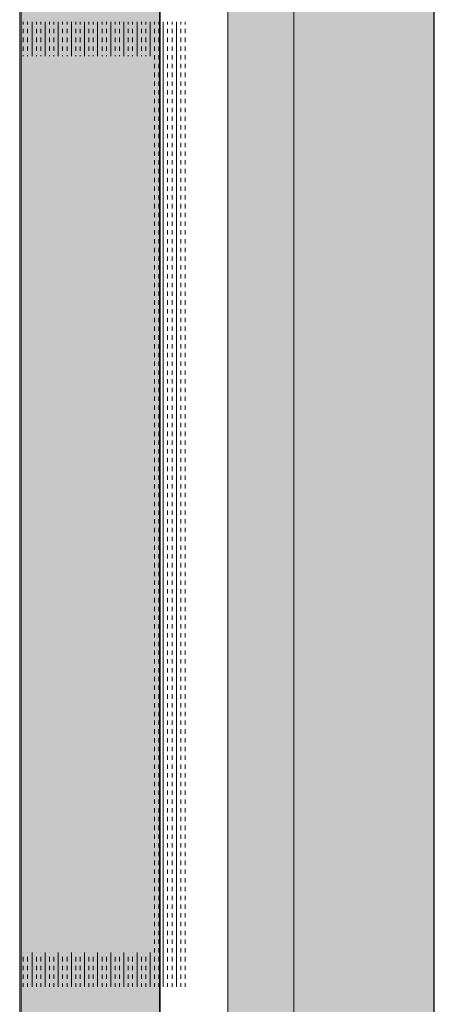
# Model space of a CAD drawing. Header units: millimetres. Extents: x -750 to 72845, y -24282 to 18874.
# Tile 153 of 154: x 71062 to 71364, y 15291 to 16007. Entities that reach past the tile are written whole.
import ezdxf

# ---------------------------------------------------------------- set-up
doc = ezdxf.new("R2010")
doc.units = ezdxf.units.MM
doc.header["$MEASUREMENT"] = 0
doc.layers.add('IRISH HOUSE_HYD AIRPORT_DRAINAGE LAYOUT 1$0$GREY SCALE', color=8, linetype='Continuous')
doc.layers.add('IRISH HOUSE_HYD AIRPORT_DRAINAGE LAYOUT 1$0$GREYSCALE', color=8, linetype='Continuous', lineweight=0)
doc.layers.add('M-MEP-ELPR-EQUIP', color=6, linetype='Continuous', lineweight=20)

# ---------------------------------------------------------------- blocks, each defined once
blk = doc.blocks.new('IRISH HOUSE_HYD AIRPORT_DRAINAGE LAYOUT 1$0$FLOOR PLAN')
at = {"layer": 'IRISH HOUSE_HYD AIRPORT_DRAINAGE LAYOUT 1$0$GREYSCALE', "lineweight": 0, "ltscale": 0.25}
h = blk.add_hatch(color=8, dxfattribs=at)
h.dxf.hatch_style = 1
h.paths.add_polyline_path([(21261.56, 12139.37), (21261.56, 12059.77), (21363.41, 12059.77), (21363.18, 18155.08), (21261.33, 18155.07), (21261.56, 12213.15)])
h = blk.add_hatch(color=8, dxfattribs=at)
h.dxf.hatch_style = 1
h.paths.add_polyline_path([(21062.97, 12139.25), (21062.97, 12060.09), (21164.25, 12060.09), (21164.25, 18121.51), (21062.97, 18121.51), (21062.97, 12212.62)])
h = blk.add_hatch(color=8, dxfattribs=at)
h.dxf.hatch_style = 1
h.paths.add_polyline_path([(21363.6, 18078.18), (21213.33, 18078.18), (21213.33, 11251.58), (21363.6, 11251.58)])
at = {"layer": 'IRISH HOUSE_HYD AIRPORT_DRAINAGE LAYOUT 1$0$GREYSCALE', "color": 8, "lineweight": 0, "ltscale": 0.25}
for p, q in [((21363.41, 12059.77), (21363.18, 18155.08)), ((21163.58, 12069.11), (21163.58, 18149.45)), ((21164.25, 12060.09), (21164.25, 18121.51)), ((21261.34, 18000.66), (21261.56, 12059.77)), ((21061.98, 17995.41), (21061.98, 12069.11)), ((21062.97, 17967.96), (21062.97, 12060.09))]:
    blk.add_line(p, q, dxfattribs=at)
at = {"layer": 'IRISH HOUSE_HYD AIRPORT_DRAINAGE LAYOUT 1$0$GREYSCALE', "color": 8, "lineweight": 0}
for p, q in [((21213.33, 18078.18), (21213.33, 11251.58)), ((21363.6, 11251.58), (21363.6, 18078.18)), ((21064.59, 16003.32), (21064.59, 16005.3)), ((21064.59, 15996.95), (21064.59, 16000.13)), ((21067.77, 16003.32), (21067.77, 16005.3)), ((21067.77, 15996.95), (21067.77, 16000.13)), ((21070.95, 15980.24), (21070.95, 16005.3)), ((21074.13, 16003.32), (21074.13, 16005.3)), ((21074.13, 15996.95), (21074.13, 16000.13)), ((21077.32, 16003.32), (21077.32, 16005.3)), ((21077.32, 15996.95), (21077.32, 16000.13)), ((21080.5, 15980.24), (21080.5, 16005.3)), ((21083.68, 16003.32), (21083.68, 16005.3)), ((21083.68, 15996.95), (21083.68, 16000.13)), ((21086.87, 16003.32), (21086.87, 16005.3)), ((21086.87, 15996.95), (21086.87, 16000.13)), ((21090.05, 15980.24), (21090.05, 16005.3)), ((21093.23, 16003.32), (21093.23, 16005.3)), ((21093.23, 15996.95), (21093.23, 16000.13)), ((21096.41, 16003.32), (21096.41, 16005.3)), ((21096.41, 15996.95), (21096.41, 16000.13)), ((21099.6, 15980.24), (21099.6, 16005.3)), ((21102.78, 16003.32), (21102.78, 16005.3)), ((21102.78, 15996.95), (21102.78, 16000.13)), ((21105.96, 16003.32), (21105.96, 16005.3)), ((21105.96, 15996.95), (21105.96, 16000.13)), ((21109.14, 15980.24), (21109.14, 16005.3)), ((21112.33, 16003.32), (21112.33, 16005.3)), ((21112.33, 15996.95), (21112.33, 16000.13)), ((21115.51, 16003.32), (21115.51, 16005.3)), ((21115.51, 15996.95), (21115.51, 16000.13)), ((21118.69, 15980.24), (21118.69, 16005.3)), ((21121.88, 16003.32), (21121.88, 16005.3)), ((21121.88, 15996.95), (21121.88, 16000.13)), ((21125.06, 16003.32), (21125.06, 16005.3)), ((21125.06, 15996.95), (21125.06, 16000.13)), ((21128.24, 15980.24), (21128.24, 16005.3)), ((21131.42, 16003.32), (21131.42, 16005.3)), ((21131.42, 15996.95), (21131.42, 16000.13)), ((21134.61, 16003.32), (21134.61, 16005.3)), ((21134.61, 15996.95), (21134.61, 16000.13)), ((21137.79, 15980.24), (21137.79, 16005.3)), ((21140.97, 16003.32), (21140.97, 16005.3)), ((21140.97, 15996.95), (21140.97, 16000.13)), ((21144.15, 16003.32), (21144.15, 16005.3)), ((21144.15, 15996.95), (21144.15, 16000.13)), ((21147.34, 15980.24), (21147.34, 16005.3)), ((21150.52, 16003.32), (21150.52, 16005.3)), ((21150.52, 15996.95), (21150.52, 16000.13)), ((21153.7, 16003.32), (21153.7, 16005.3)), ((21153.7, 15996.95), (21153.7, 16000.13)), ((21156.88, 15980.24), (21156.88, 16005.3)), ((21160.07, 16003.32), (21160.07, 16005.3)), ((21160.07, 15996.95), (21160.07, 16000.13)), ((21163.25, 16003.32), (21163.25, 16005.3)), ((21163.25, 15996.95), (21163.25, 16000.13)), ((21166.43, 15303.61), (21166.43, 16005.3)), ((21169.62, 16003.32), (21169.62, 16005.3)), ((21169.62, 15996.95), (21169.62, 16000.13)), ((21172.8, 16003.32), (21172.8, 16005.3)), ((21172.8, 15996.95), (21172.8, 16000.13)), ((21175.98, 15303.61), (21175.98, 16005.3)), ((21179.16, 16003.32), (21179.16, 16005.3)), ((21179.16, 15996.95), (21179.16, 16000.13)), ((21182.35, 16003.32), (21182.35, 16005.3)), ((21182.35, 15996.95), (21182.35, 16000.13)), ((21064.59, 15990.58), (21064.59, 15993.77)), ((21067.77, 15990.58), (21067.77, 15993.77)), ((21074.13, 15990.58), (21074.13, 15993.77)), ((21077.32, 15990.58), (21077.32, 15993.77)), ((21083.68, 15990.58), (21083.68, 15993.77)), ((21086.87, 15990.58), (21086.87, 15993.77)), ((21093.23, 15990.58), (21093.23, 15993.77)), ((21096.41, 15990.58), (21096.41, 15993.77)), ((21102.78, 15990.58), (21102.78, 15993.77)), ((21105.96, 15990.58), (21105.96, 15993.77)), ((21112.33, 15990.58), (21112.33, 15993.77)), ((21115.51, 15990.58), (21115.51, 15993.77)), ((21121.88, 15990.58), (21121.88, 15993.77)), ((21125.06, 15990.58), (21125.06, 15993.77)), ((21131.42, 15990.58), (21131.42, 15993.77)), ((21134.61, 15990.58), (21134.61, 15993.77)), ((21140.97, 15990.58), (21140.97, 15993.77)), ((21144.15, 15990.58), (21144.15, 15993.77)), ((21150.52, 15990.58), (21150.52, 15993.77)), ((21153.7, 15990.58), (21153.7, 15993.77)), ((21160.07, 15990.58), (21160.07, 15993.77)), ((21163.25, 15990.58), (21163.25, 15993.77)), ((21169.62, 15990.58), (21169.62, 15993.77)), ((21172.8, 15990.58), (21172.8, 15993.77)), ((21179.16, 15990.58), (21179.16, 15993.77)), ((21182.35, 15990.58), (21182.35, 15993.77)), ((21064.59, 15984.22), (21064.59, 15987.4)), ((21067.77, 15984.22), (21067.77, 15987.4)), ((21074.13, 15984.22), (21074.13, 15987.4)), ((21077.32, 15984.22), (21077.32, 15987.4)), ((21083.68, 15984.22), (21083.68, 15987.4)), ((21086.87, 15984.22), (21086.87, 15987.4)), ((21093.23, 15984.22), (21093.23, 15987.4)), ((21096.41, 15984.22), (21096.41, 15987.4)), ((21102.78, 15984.22), (21102.78, 15987.4)), ((21105.96, 15984.22), (21105.96, 15987.4)), ((21112.33, 15984.22), (21112.33, 15987.4)), ((21115.51, 15984.22), (21115.51, 15987.4)), ((21121.88, 15984.22), (21121.88, 15987.4)), ((21125.06, 15984.22), (21125.06, 15987.4)), ((21131.42, 15984.22), (21131.42, 15987.4)), ((21134.61, 15984.22), (21134.61, 15987.4)), ((21140.97, 15984.22), (21140.97, 15987.4)), ((21144.15, 15984.22), (21144.15, 15987.4)), ((21150.52, 15984.22), (21150.52, 15987.4)), ((21153.7, 15984.22), (21153.7, 15987.4)), ((21160.07, 15984.22), (21160.07, 15987.4)), ((21163.25, 15984.22), (21163.25, 15987.4)), ((21169.62, 15984.22), (21169.62, 15987.4)), ((21172.8, 15984.22), (21172.8, 15987.4)), ((21179.16, 15984.22), (21179.16, 15987.4)), ((21182.35, 15984.22), (21182.35, 15987.4)), ((21064.59, 15980.24), (21064.59, 15981.04)), ((21067.77, 15980.24), (21067.77, 15981.04)), ((21074.13, 15980.24), (21074.13, 15981.04)), ((21077.32, 15980.24), (21077.32, 15981.04)), ((21083.68, 15980.24), (21083.68, 15981.04)), ((21086.87, 15980.24), (21086.87, 15981.04)), ((21093.23, 15980.24), (21093.23, 15981.04)), ((21096.41, 15980.24), (21096.41, 15981.04)), ((21102.78, 15980.24), (21102.78, 15981.04)), ((21105.96, 15980.24), (21105.96, 15981.04)), ((21112.33, 15980.24), (21112.33, 15981.04)), ((21115.51, 15980.24), (21115.51, 15981.04)), ((21121.88, 15980.24), (21121.88, 15981.04)), ((21125.06, 15980.24), (21125.06, 15981.04)), ((21131.42, 15980.24), (21131.42, 15981.04)), ((21134.61, 15980.24), (21134.61, 15981.04)), ((21140.97, 15980.24), (21140.97, 15981.04)), ((21144.15, 15980.24), (21144.15, 15981.04)), ((21150.52, 15980.24), (21150.52, 15981.04)), ((21153.7, 15980.24), (21153.7, 15981.04)), ((21160.07, 15977.85), (21160.07, 15981.04)), ((21163.25, 15977.85), (21163.25, 15981.04)), ((21169.62, 15977.85), (21169.62, 15981.04)), ((21172.8, 15977.85), (21172.8, 15981.04)), ((21179.16, 15977.85), (21179.16, 15981.04)), ((21182.35, 15977.85), (21182.35, 15981.04)), ((21160.07, 15971.49), (21160.07, 15974.67)), ((21163.25, 15971.49), (21163.25, 15974.67)), ((21169.62, 15971.49), (21169.62, 15974.67)), ((21172.8, 15971.49), (21172.8, 15974.67)), ((21179.16, 15971.49), (21179.16, 15974.67)), ((21182.35, 15971.49), (21182.35, 15974.67)), ((21160.07, 15965.12), (21160.07, 15968.31)), ((21163.25, 15965.12), (21163.25, 15968.31)), ((21169.62, 15965.12), (21169.62, 15968.31)), ((21172.8, 15965.12), (21172.8, 15968.31)), ((21179.16, 15965.12), (21179.16, 15968.31)), ((21182.35, 15965.12), (21182.35, 15968.31)), ((21160.07, 15958.76), (21160.07, 15961.94)), ((21163.25, 15958.76), (21163.25, 15961.94)), ((21169.62, 15958.76), (21169.62, 15961.94)), ((21172.8, 15958.76), (21172.8, 15961.94)), ((21179.16, 15958.76), (21179.16, 15961.94)), ((21182.35, 15958.76), (21182.35, 15961.94)), ((21160.07, 15952.39), (21160.07, 15955.58)), ((21160.07, 15946.03), (21160.07, 15949.21)), ((21163.25, 15952.39), (21163.25, 15955.58)), ((21163.25, 15946.03), (21163.25, 15949.21)), ((21169.62, 15952.39), (21169.62, 15955.58)), ((21169.62, 15946.03), (21169.62, 15949.21)), ((21172.8, 15952.39), (21172.8, 15955.58)), ((21172.8, 15946.03), (21172.8, 15949.21)), ((21179.16, 15952.39), (21179.16, 15955.58)), ((21179.16, 15946.03), (21179.16, 15949.21)), ((21182.35, 15952.39), (21182.35, 15955.58)), ((21182.35, 15946.03), (21182.35, 15949.21)), ((21160.07, 15939.66), (21160.07, 15942.84)), ((21163.25, 15939.66), (21163.25, 15942.84)), ((21169.62, 15939.66), (21169.62, 15942.84)), ((21172.8, 15939.66), (21172.8, 15942.84)), ((21179.16, 15939.66), (21179.16, 15942.84)), ((21182.35, 15939.66), (21182.35, 15942.84)), ((21160.07, 15933.3), (21160.07, 15936.48)), ((21163.25, 15933.3), (21163.25, 15936.48)), ((21169.62, 15933.3), (21169.62, 15936.48)), ((21172.8, 15933.3), (21172.8, 15936.48)), ((21179.16, 15933.3), (21179.16, 15936.48)), ((21182.35, 15933.3), (21182.35, 15936.48)), ((21160.07, 15926.93), (21160.07, 15930.11)), ((21163.25, 15926.93), (21163.25, 15930.11)), ((21169.62, 15926.93), (21169.62, 15930.11)), ((21172.8, 15926.93), (21172.8, 15930.11)), ((21179.16, 15926.93), (21179.16, 15930.11)), ((21182.35, 15926.93), (21182.35, 15930.11)), ((21160.07, 15920.57), (21160.07, 15923.75)), ((21163.25, 15920.57), (21163.25, 15923.75)), ((21169.62, 15920.57), (21169.62, 15923.75)), ((21172.8, 15920.57), (21172.8, 15923.75)), ((21179.16, 15920.57), (21179.16, 15923.75)), ((21182.35, 15920.57), (21182.35, 15923.75)), ((21160.07, 15914.2), (21160.07, 15917.38)), ((21163.25, 15914.2), (21163.25, 15917.38)), ((21169.62, 15914.2), (21169.62, 15917.38)), ((21172.8, 15914.2), (21172.8, 15917.38)), ((21179.16, 15914.2), (21179.16, 15917.38)), ((21182.35, 15914.2), (21182.35, 15917.38)), ((21160.07, 15907.83), (21160.07, 15911.02)), ((21163.25, 15907.83), (21163.25, 15911.02)), ((21169.62, 15907.83), (21169.62, 15911.02)), ((21172.8, 15907.83), (21172.8, 15911.02)), ((21179.16, 15907.83), (21179.16, 15911.02)), ((21182.35, 15907.83), (21182.35, 15911.02)), ((21160.07, 15901.47), (21160.07, 15904.65)), ((21163.25, 15901.47), (21163.25, 15904.65)), ((21169.62, 15901.47), (21169.62, 15904.65)), ((21172.8, 15901.47), (21172.8, 15904.65)), ((21179.16, 15901.47), (21179.16, 15904.65)), ((21182.35, 15901.47), (21182.35, 15904.65)), ((21160.07, 15895.1), (21160.07, 15898.29)), ((21160.07, 15888.74), (21160.07, 15891.92)), ((21163.25, 15895.1), (21163.25, 15898.29)), ((21163.25, 15888.74), (21163.25, 15891.92)), ((21169.62, 15895.1), (21169.62, 15898.29)), ((21169.62, 15888.74), (21169.62, 15891.92)), ((21172.8, 15895.1), (21172.8, 15898.29)), ((21172.8, 15888.74), (21172.8, 15891.92)), ((21179.16, 15895.1), (21179.16, 15898.29)), ((21179.16, 15888.74), (21179.16, 15891.92)), ((21182.35, 15895.1), (21182.35, 15898.29)), ((21182.35, 15888.74), (21182.35, 15891.92)), ((21160.07, 15882.37), (21160.07, 15885.56)), ((21163.25, 15882.37), (21163.25, 15885.56)), ((21169.62, 15882.37), (21169.62, 15885.56)), ((21172.8, 15882.37), (21172.8, 15885.56)), ((21179.16, 15882.37), (21179.16, 15885.56)), ((21182.35, 15882.37), (21182.35, 15885.56)), ((21160.07, 15876.01), (21160.07, 15879.19)), ((21163.25, 15876.01), (21163.25, 15879.19)), ((21169.62, 15876.01), (21169.62, 15879.19)), ((21172.8, 15876.01), (21172.8, 15879.19)), ((21179.16, 15876.01), (21179.16, 15879.19)), ((21182.35, 15876.01), (21182.35, 15879.19)), ((21160.07, 15869.64), (21160.07, 15872.82)), ((21163.25, 15869.64), (21163.25, 15872.82)), ((21169.62, 15869.64), (21169.62, 15872.82)), ((21172.8, 15869.64), (21172.8, 15872.82)), ((21179.16, 15869.64), (21179.16, 15872.82)), ((21182.35, 15869.64), (21182.35, 15872.82)), ((21160.07, 15863.28), (21160.07, 15866.46)), ((21163.25, 15863.28), (21163.25, 15866.46)), ((21169.62, 15863.28), (21169.62, 15866.46)), ((21172.8, 15863.28), (21172.8, 15866.46)), ((21179.16, 15863.28), (21179.16, 15866.46)), ((21182.35, 15863.28), (21182.35, 15866.46)), ((21160.07, 15856.91), (21160.07, 15860.09)), ((21163.25, 15856.91), (21163.25, 15860.09)), ((21169.62, 15856.91), (21169.62, 15860.09)), ((21172.8, 15856.91), (21172.8, 15860.09)), ((21179.16, 15856.91), (21179.16, 15860.09)), ((21182.35, 15856.91), (21182.35, 15860.09)), ((21160.07, 15850.55), (21160.07, 15853.73)), ((21163.25, 15850.55), (21163.25, 15853.73)), ((21169.62, 15850.55), (21169.62, 15853.73)), ((21172.8, 15850.55), (21172.8, 15853.73)), ((21179.16, 15850.55), (21179.16, 15853.73)), ((21182.35, 15850.55), (21182.35, 15853.73)), ((21160.07, 15844.18), (21160.07, 15847.36)), ((21163.25, 15844.18), (21163.25, 15847.36)), ((21169.62, 15844.18), (21169.62, 15847.36)), ((21172.8, 15844.18), (21172.8, 15847.36)), ((21179.16, 15844.18), (21179.16, 15847.36)), ((21182.35, 15844.18), (21182.35, 15847.36)), ((21160.07, 15837.82), (21160.07, 15841)), ((21160.07, 15831.45), (21160.07, 15834.63)), ((21163.25, 15837.82), (21163.25, 15841)), ((21163.25, 15831.45), (21163.25, 15834.63)), ((21169.62, 15837.82), (21169.62, 15841)), ((21169.62, 15831.45), (21169.62, 15834.63)), ((21172.8, 15837.82), (21172.8, 15841)), ((21172.8, 15831.45), (21172.8, 15834.63)), ((21179.16, 15837.82), (21179.16, 15841)), ((21179.16, 15831.45), (21179.16, 15834.63)), ((21182.35, 15837.82), (21182.35, 15841)), ((21182.35, 15831.45), (21182.35, 15834.63)), ((21160.07, 15825.08), (21160.07, 15828.27)), ((21163.25, 15825.08), (21163.25, 15828.27)), ((21169.62, 15825.08), (21169.62, 15828.27)), ((21172.8, 15825.08), (21172.8, 15828.27)), ((21179.16, 15825.08), (21179.16, 15828.27)), ((21182.35, 15825.08), (21182.35, 15828.27)), ((21160.07, 15818.72), (21160.07, 15821.9)), ((21163.25, 15818.72), (21163.25, 15821.9)), ((21169.62, 15818.72), (21169.62, 15821.9)), ((21172.8, 15818.72), (21172.8, 15821.9)), ((21179.16, 15818.72), (21179.16, 15821.9)), ((21182.35, 15818.72), (21182.35, 15821.9)), ((21160.07, 15812.35), (21160.07, 15815.54)), ((21163.25, 15812.35), (21163.25, 15815.54)), ((21169.62, 15812.35), (21169.62, 15815.54)), ((21172.8, 15812.35), (21172.8, 15815.54)), ((21179.16, 15812.35), (21179.16, 15815.54)), ((21182.35, 15812.35), (21182.35, 15815.54)), ((21160.07, 15805.99), (21160.07, 15809.17)), ((21163.25, 15805.99), (21163.25, 15809.17)), ((21169.62, 15805.99), (21169.62, 15809.17)), ((21172.8, 15805.99), (21172.8, 15809.17)), ((21179.16, 15805.99), (21179.16, 15809.17)), ((21182.35, 15805.99), (21182.35, 15809.17)), ((21160.07, 15799.62), (21160.07, 15802.81)), ((21163.25, 15799.62), (21163.25, 15802.81)), ((21169.62, 15799.62), (21169.62, 15802.81)), ((21172.8, 15799.62), (21172.8, 15802.81)), ((21179.16, 15799.62), (21179.16, 15802.81)), ((21182.35, 15799.62), (21182.35, 15802.81)), ((21160.07, 15793.26), (21160.07, 15796.44)), ((21163.25, 15793.26), (21163.25, 15796.44)), ((21169.62, 15793.26), (21169.62, 15796.44)), ((21172.8, 15793.26), (21172.8, 15796.44)), ((21179.16, 15793.26), (21179.16, 15796.44)), ((21182.35, 15793.26), (21182.35, 15796.44)), ((21160.07, 15786.89), (21160.07, 15790.07)), ((21163.25, 15786.89), (21163.25, 15790.07)), ((21169.62, 15786.89), (21169.62, 15790.07)), ((21172.8, 15786.89), (21172.8, 15790.07)), ((21179.16, 15786.89), (21179.16, 15790.07)), ((21182.35, 15786.89), (21182.35, 15790.07)), ((21160.07, 15780.53), (21160.07, 15783.71)), ((21160.07, 15774.16), (21160.07, 15777.34)), ((21163.25, 15780.53), (21163.25, 15783.71)), ((21163.25, 15774.16), (21163.25, 15777.34)), ((21169.62, 15780.53), (21169.62, 15783.71)), ((21169.62, 15774.16), (21169.62, 15777.34)), ((21172.8, 15780.53), (21172.8, 15783.71)), ((21172.8, 15774.16), (21172.8, 15777.34)), ((21179.16, 15780.53), (21179.16, 15783.71)), ((21179.16, 15774.16), (21179.16, 15777.34)), ((21182.35, 15780.53), (21182.35, 15783.71)), ((21182.35, 15774.16), (21182.35, 15777.34)), ((21160.07, 15767.8), (21160.07, 15770.98)), ((21163.25, 15767.8), (21163.25, 15770.98)), ((21169.62, 15767.8), (21169.62, 15770.98)), ((21172.8, 15767.8), (21172.8, 15770.98)), ((21179.16, 15767.8), (21179.16, 15770.98)), ((21182.35, 15767.8), (21182.35, 15770.98)), ((21160.07, 15761.43), (21160.07, 15764.61)), ((21163.25, 15761.43), (21163.25, 15764.61)), ((21169.62, 15761.43), (21169.62, 15764.61)), ((21172.8, 15761.43), (21172.8, 15764.61)), ((21179.16, 15761.43), (21179.16, 15764.61)), ((21182.35, 15761.43), (21182.35, 15764.61)), ((21160.07, 15755.07), (21160.07, 15758.25)), ((21163.25, 15755.07), (21163.25, 15758.25)), ((21169.62, 15755.07), (21169.62, 15758.25)), ((21172.8, 15755.07), (21172.8, 15758.25)), ((21179.16, 15755.07), (21179.16, 15758.25)), ((21182.35, 15755.07), (21182.35, 15758.25)), ((21160.07, 15748.7), (21160.07, 15751.88)), ((21163.25, 15748.7), (21163.25, 15751.88)), ((21169.62, 15748.7), (21169.62, 15751.88)), ((21172.8, 15748.7), (21172.8, 15751.88)), ((21179.16, 15748.7), (21179.16, 15751.88)), ((21182.35, 15748.7), (21182.35, 15751.88)), ((21160.07, 15742.33), (21160.07, 15745.52)), ((21163.25, 15742.33), (21163.25, 15745.52)), ((21169.62, 15742.33), (21169.62, 15745.52)), ((21172.8, 15742.33), (21172.8, 15745.52)), ((21179.16, 15742.33), (21179.16, 15745.52)), ((21182.35, 15742.33), (21182.35, 15745.52)), ((21160.07, 15735.97), (21160.07, 15739.15)), ((21163.25, 15735.97), (21163.25, 15739.15)), ((21169.62, 15735.97), (21169.62, 15739.15)), ((21172.8, 15735.97), (21172.8, 15739.15)), ((21179.16, 15735.97), (21179.16, 15739.15)), ((21182.35, 15735.97), (21182.35, 15739.15)), ((21160.07, 15729.6), (21160.07, 15732.79)), ((21163.25, 15729.6), (21163.25, 15732.79)), ((21169.62, 15729.6), (21169.62, 15732.79)), ((21172.8, 15729.6), (21172.8, 15732.79)), ((21179.16, 15729.6), (21179.16, 15732.79)), ((21182.35, 15729.6), (21182.35, 15732.79)), ((21160.07, 15723.24), (21160.07, 15726.42)), ((21160.07, 15716.87), (21160.07, 15720.06)), ((21163.25, 15723.24), (21163.25, 15726.42)), ((21163.25, 15716.87), (21163.25, 15720.06)), ((21169.62, 15723.24), (21169.62, 15726.42)), ((21169.62, 15716.87), (21169.62, 15720.06)), ((21172.8, 15723.24), (21172.8, 15726.42)), ((21172.8, 15716.87), (21172.8, 15720.06)), ((21179.16, 15723.24), (21179.16, 15726.42)), ((21179.16, 15716.87), (21179.16, 15720.06)), ((21182.35, 15723.24), (21182.35, 15726.42)), ((21182.35, 15716.87), (21182.35, 15720.06)), ((21160.07, 15710.51), (21160.07, 15713.69)), ((21163.25, 15710.51), (21163.25, 15713.69)), ((21169.62, 15710.51), (21169.62, 15713.69)), ((21172.8, 15710.51), (21172.8, 15713.69)), ((21179.16, 15710.51), (21179.16, 15713.69)), ((21182.35, 15710.51), (21182.35, 15713.69)), ((21160.07, 15704.14), (21160.07, 15707.32)), ((21163.25, 15704.14), (21163.25, 15707.32)), ((21169.62, 15704.14), (21169.62, 15707.32)), ((21172.8, 15704.14), (21172.8, 15707.32)), ((21179.16, 15704.14), (21179.16, 15707.32)), ((21182.35, 15704.14), (21182.35, 15707.32)), ((21160.07, 15697.78), (21160.07, 15700.96)), ((21163.25, 15697.78), (21163.25, 15700.96)), ((21169.62, 15697.78), (21169.62, 15700.96)), ((21172.8, 15697.78), (21172.8, 15700.96)), ((21179.16, 15697.78), (21179.16, 15700.96)), ((21182.35, 15697.78), (21182.35, 15700.96)), ((21160.07, 15691.41), (21160.07, 15694.59)), ((21163.25, 15691.41), (21163.25, 15694.59)), ((21169.62, 15691.41), (21169.62, 15694.59)), ((21172.8, 15691.41), (21172.8, 15694.59)), ((21179.16, 15691.41), (21179.16, 15694.59)), ((21182.35, 15691.41), (21182.35, 15694.59)), ((21160.07, 15685.05), (21160.07, 15688.23)), ((21163.25, 15685.05), (21163.25, 15688.23)), ((21169.62, 15685.05), (21169.62, 15688.23)), ((21172.8, 15685.05), (21172.8, 15688.23)), ((21179.16, 15685.05), (21179.16, 15688.23)), ((21182.35, 15685.05), (21182.35, 15688.23)), ((21160.07, 15678.68), (21160.07, 15681.86)), ((21163.25, 15678.68), (21163.25, 15681.86)), ((21169.62, 15678.68), (21169.62, 15681.86)), ((21172.8, 15678.68), (21172.8, 15681.86)), ((21179.16, 15678.68), (21179.16, 15681.86)), ((21182.35, 15678.68), (21182.35, 15681.86)), ((21160.07, 15672.32), (21160.07, 15675.5)), ((21163.25, 15672.32), (21163.25, 15675.5)), ((21169.62, 15672.32), (21169.62, 15675.5)), ((21172.8, 15672.32), (21172.8, 15675.5)), ((21179.16, 15672.32), (21179.16, 15675.5)), ((21182.35, 15672.32), (21182.35, 15675.5)), ((21160.07, 15665.95), (21160.07, 15669.13)), ((21160.07, 15659.58), (21160.07, 15662.77)), ((21163.25, 15665.95), (21163.25, 15669.13)), ((21163.25, 15659.58), (21163.25, 15662.77)), ((21169.62, 15665.95), (21169.62, 15669.13)), ((21169.62, 15659.58), (21169.62, 15662.77)), ((21172.8, 15665.95), (21172.8, 15669.13)), ((21172.8, 15659.58), (21172.8, 15662.77)), ((21179.16, 15665.95), (21179.16, 15669.13)), ((21179.16, 15659.58), (21179.16, 15662.77)), ((21182.35, 15665.95), (21182.35, 15669.13)), ((21182.35, 15659.58), (21182.35, 15662.77)), ((21160.07, 15653.22), (21160.07, 15656.4)), ((21163.25, 15653.22), (21163.25, 15656.4)), ((21169.62, 15653.22), (21169.62, 15656.4)), ((21172.8, 15653.22), (21172.8, 15656.4)), ((21179.16, 15653.22), (21179.16, 15656.4)), ((21182.35, 15653.22), (21182.35, 15656.4)), ((21160.07, 15646.85), (21160.07, 15650.04)), ((21163.25, 15646.85), (21163.25, 15650.04)), ((21169.62, 15646.85), (21169.62, 15650.04)), ((21172.8, 15646.85), (21172.8, 15650.04)), ((21179.16, 15646.85), (21179.16, 15650.04)), ((21182.35, 15646.85), (21182.35, 15650.04)), ((21160.07, 15640.49), (21160.07, 15643.67)), ((21163.25, 15640.49), (21163.25, 15643.67)), ((21169.62, 15640.49), (21169.62, 15643.67)), ((21172.8, 15640.49), (21172.8, 15643.67)), ((21179.16, 15640.49), (21179.16, 15643.67)), ((21182.35, 15640.49), (21182.35, 15643.67)), ((21160.07, 15634.12), (21160.07, 15637.31)), ((21163.25, 15634.12), (21163.25, 15637.31)), ((21169.62, 15634.12), (21169.62, 15637.31)), ((21172.8, 15634.12), (21172.8, 15637.31)), ((21179.16, 15634.12), (21179.16, 15637.31)), ((21182.35, 15634.12), (21182.35, 15637.31)), ((21160.07, 15627.76), (21160.07, 15630.94)), ((21163.25, 15627.76), (21163.25, 15630.94)), ((21169.62, 15627.76), (21169.62, 15630.94)), ((21172.8, 15627.76), (21172.8, 15630.94)), ((21179.16, 15627.76), (21179.16, 15630.94)), ((21182.35, 15627.76), (21182.35, 15630.94)), ((21160.07, 15621.39), (21160.07, 15624.57)), ((21163.25, 15621.39), (21163.25, 15624.57)), ((21169.62, 15621.39), (21169.62, 15624.57)), ((21172.8, 15621.39), (21172.8, 15624.57)), ((21179.16, 15621.39), (21179.16, 15624.57)), ((21182.35, 15621.39), (21182.35, 15624.57)), ((21160.07, 15615.03), (21160.07, 15618.21)), ((21163.25, 15615.03), (21163.25, 15618.21)), ((21169.62, 15615.03), (21169.62, 15618.21)), ((21172.8, 15615.03), (21172.8, 15618.21)), ((21179.16, 15615.03), (21179.16, 15618.21)), ((21182.35, 15615.03), (21182.35, 15618.21)), ((21160.07, 15608.66), (21160.07, 15611.84)), ((21160.07, 15602.3), (21160.07, 15605.48)), ((21163.25, 15608.66), (21163.25, 15611.84)), ((21163.25, 15602.3), (21163.25, 15605.48)), ((21169.62, 15608.66), (21169.62, 15611.84)), ((21169.62, 15602.3), (21169.62, 15605.48)), ((21172.8, 15608.66), (21172.8, 15611.84)), ((21172.8, 15602.3), (21172.8, 15605.48)), ((21179.16, 15608.66), (21179.16, 15611.84)), ((21179.16, 15602.3), (21179.16, 15605.48)), ((21182.35, 15608.66), (21182.35, 15611.84)), ((21182.35, 15602.3), (21182.35, 15605.48)), ((21160.07, 15595.93), (21160.07, 15599.11)), ((21163.25, 15595.93), (21163.25, 15599.11)), ((21169.62, 15595.93), (21169.62, 15599.11)), ((21172.8, 15595.93), (21172.8, 15599.11)), ((21179.16, 15595.93), (21179.16, 15599.11)), ((21182.35, 15595.93), (21182.35, 15599.11)), ((21160.07, 15589.57), (21160.07, 15592.75)), ((21163.25, 15589.57), (21163.25, 15592.75)), ((21169.62, 15589.57), (21169.62, 15592.75)), ((21172.8, 15589.57), (21172.8, 15592.75)), ((21179.16, 15589.57), (21179.16, 15592.75)), ((21182.35, 15589.57), (21182.35, 15592.75)), ((21160.07, 15583.2), (21160.07, 15586.38)), ((21163.25, 15583.2), (21163.25, 15586.38)), ((21169.62, 15583.2), (21169.62, 15586.38)), ((21172.8, 15583.2), (21172.8, 15586.38)), ((21179.16, 15583.2), (21179.16, 15586.38)), ((21182.35, 15583.2), (21182.35, 15586.38)), ((21160.07, 15576.83), (21160.07, 15580.02)), ((21163.25, 15576.83), (21163.25, 15580.02)), ((21169.62, 15576.83), (21169.62, 15580.02)), ((21172.8, 15576.83), (21172.8, 15580.02)), ((21179.16, 15576.83), (21179.16, 15580.02)), ((21182.35, 15576.83), (21182.35, 15580.02)), ((21160.07, 15570.47), (21160.07, 15573.65)), ((21163.25, 15570.47), (21163.25, 15573.65)), ((21169.62, 15570.47), (21169.62, 15573.65)), ((21172.8, 15570.47), (21172.8, 15573.65)), ((21179.16, 15570.47), (21179.16, 15573.65)), ((21182.35, 15570.47), (21182.35, 15573.65)), ((21160.07, 15564.1), (21160.07, 15567.29)), ((21163.25, 15564.1), (21163.25, 15567.29)), ((21169.62, 15564.1), (21169.62, 15567.29)), ((21172.8, 15564.1), (21172.8, 15567.29)), ((21179.16, 15564.1), (21179.16, 15567.29)), ((21182.35, 15564.1), (21182.35, 15567.29)), ((21160.07, 15557.74), (21160.07, 15560.92)), ((21163.25, 15557.74), (21163.25, 15560.92)), ((21169.62, 15557.74), (21169.62, 15560.92)), ((21172.8, 15557.74), (21172.8, 15560.92)), ((21179.16, 15557.74), (21179.16, 15560.92)), ((21182.35, 15557.74), (21182.35, 15560.92)), ((21160.07, 15551.37), (21160.07, 15554.56)), ((21160.07, 15545.01), (21160.07, 15548.19)), ((21163.25, 15551.37), (21163.25, 15554.56)), ((21163.25, 15545.01), (21163.25, 15548.19)), ((21169.62, 15551.37), (21169.62, 15554.56)), ((21169.62, 15545.01), (21169.62, 15548.19)), ((21172.8, 15551.37), (21172.8, 15554.56)), ((21172.8, 15545.01), (21172.8, 15548.19)), ((21179.16, 15551.37), (21179.16, 15554.56)), ((21179.16, 15545.01), (21179.16, 15548.19)), ((21182.35, 15551.37), (21182.35, 15554.56)), ((21182.35, 15545.01), (21182.35, 15548.19)), ((21160.07, 15538.64), (21160.07, 15541.82)), ((21163.25, 15538.64), (21163.25, 15541.82)), ((21169.62, 15538.64), (21169.62, 15541.82)), ((21172.8, 15538.64), (21172.8, 15541.82)), ((21179.16, 15538.64), (21179.16, 15541.82)), ((21182.35, 15538.64), (21182.35, 15541.82)), ((21160.07, 15532.28), (21160.07, 15535.46)), ((21163.25, 15532.28), (21163.25, 15535.46)), ((21169.62, 15532.28), (21169.62, 15535.46)), ((21172.8, 15532.28), (21172.8, 15535.46)), ((21179.16, 15532.28), (21179.16, 15535.46)), ((21182.35, 15532.28), (21182.35, 15535.46)), ((21160.07, 15525.91), (21160.07, 15529.09)), ((21163.25, 15525.91), (21163.25, 15529.09)), ((21169.62, 15525.91), (21169.62, 15529.09)), ((21172.8, 15525.91), (21172.8, 15529.09)), ((21179.16, 15525.91), (21179.16, 15529.09)), ((21182.35, 15525.91), (21182.35, 15529.09)), ((21160.07, 15519.55), (21160.07, 15522.73)), ((21163.25, 15519.55), (21163.25, 15522.73)), ((21169.62, 15519.55), (21169.62, 15522.73)), ((21172.8, 15519.55), (21172.8, 15522.73)), ((21179.16, 15519.55), (21179.16, 15522.73)), ((21182.35, 15519.55), (21182.35, 15522.73)), ((21160.07, 15513.18), (21160.07, 15516.36)), ((21163.25, 15513.18), (21163.25, 15516.36)), ((21169.62, 15513.18), (21169.62, 15516.36)), ((21172.8, 15513.18), (21172.8, 15516.36)), ((21179.16, 15513.18), (21179.16, 15516.36)), ((21182.35, 15513.18), (21182.35, 15516.36)), ((21160.07, 15506.82), (21160.07, 15510)), ((21163.25, 15506.82), (21163.25, 15510)), ((21169.62, 15506.82), (21169.62, 15510)), ((21172.8, 15506.82), (21172.8, 15510)), ((21179.16, 15506.82), (21179.16, 15510)), ((21182.35, 15506.82), (21182.35, 15510)), ((21160.07, 15500.45), (21160.07, 15503.63)), ((21163.25, 15500.45), (21163.25, 15503.63)), ((21169.62, 15500.45), (21169.62, 15503.63)), ((21172.8, 15500.45), (21172.8, 15503.63)), ((21179.16, 15500.45), (21179.16, 15503.63)), ((21182.35, 15500.45), (21182.35, 15503.63)), ((21160.07, 15494.08), (21160.07, 15497.27)), ((21160.07, 15487.72), (21160.07, 15490.9)), ((21163.25, 15494.08), (21163.25, 15497.27)), ((21163.25, 15487.72), (21163.25, 15490.9)), ((21169.62, 15494.08), (21169.62, 15497.27)), ((21169.62, 15487.72), (21169.62, 15490.9)), ((21172.8, 15494.08), (21172.8, 15497.27)), ((21172.8, 15487.72), (21172.8, 15490.9)), ((21179.16, 15494.08), (21179.16, 15497.27)), ((21179.16, 15487.72), (21179.16, 15490.9)), ((21182.35, 15494.08), (21182.35, 15497.27)), ((21182.35, 15487.72), (21182.35, 15490.9)), ((21160.07, 15481.35), (21160.07, 15484.54)), ((21163.25, 15481.35), (21163.25, 15484.54)), ((21169.62, 15481.35), (21169.62, 15484.54)), ((21172.8, 15481.35), (21172.8, 15484.54)), ((21179.16, 15481.35), (21179.16, 15484.54)), ((21182.35, 15481.35), (21182.35, 15484.54)), ((21160.07, 15474.99), (21160.07, 15478.17)), ((21163.25, 15474.99), (21163.25, 15478.17)), ((21169.62, 15474.99), (21169.62, 15478.17)), ((21172.8, 15474.99), (21172.8, 15478.17)), ((21179.16, 15474.99), (21179.16, 15478.17)), ((21182.35, 15474.99), (21182.35, 15478.17)), ((21160.07, 15468.62), (21160.07, 15471.81)), ((21163.25, 15468.62), (21163.25, 15471.81)), ((21169.62, 15468.62), (21169.62, 15471.81)), ((21172.8, 15468.62), (21172.8, 15471.81)), ((21179.16, 15468.62), (21179.16, 15471.81)), ((21182.35, 15468.62), (21182.35, 15471.81)), ((21160.07, 15462.26), (21160.07, 15465.44)), ((21163.25, 15462.26), (21163.25, 15465.44)), ((21169.62, 15462.26), (21169.62, 15465.44)), ((21172.8, 15462.26), (21172.8, 15465.44)), ((21179.16, 15462.26), (21179.16, 15465.44)), ((21182.35, 15462.26), (21182.35, 15465.44)), ((21160.07, 15455.89), (21160.07, 15459.07)), ((21163.25, 15455.89), (21163.25, 15459.07)), ((21169.62, 15455.89), (21169.62, 15459.07)), ((21172.8, 15455.89), (21172.8, 15459.07)), ((21179.16, 15455.89), (21179.16, 15459.07)), ((21182.35, 15455.89), (21182.35, 15459.07)), ((21160.07, 15449.53), (21160.07, 15452.71)), ((21163.25, 15449.53), (21163.25, 15452.71)), ((21169.62, 15449.53), (21169.62, 15452.71)), ((21172.8, 15449.53), (21172.8, 15452.71)), ((21179.16, 15449.53), (21179.16, 15452.71)), ((21182.35, 15449.53), (21182.35, 15452.71)), ((21160.07, 15443.16), (21160.07, 15446.34)), ((21163.25, 15443.16), (21163.25, 15446.34)), ((21169.62, 15443.16), (21169.62, 15446.34)), ((21172.8, 15443.16), (21172.8, 15446.34)), ((21179.16, 15443.16), (21179.16, 15446.34)), ((21182.35, 15443.16), (21182.35, 15446.34)), ((21160.07, 15436.8), (21160.07, 15439.98)), ((21160.07, 15430.43), (21160.07, 15433.61)), ((21163.25, 15436.8), (21163.25, 15439.98)), ((21163.25, 15430.43), (21163.25, 15433.61)), ((21169.62, 15436.8), (21169.62, 15439.98)), ((21169.62, 15430.43), (21169.62, 15433.61)), ((21172.8, 15436.8), (21172.8, 15439.98)), ((21172.8, 15430.43), (21172.8, 15433.61)), ((21179.16, 15436.8), (21179.16, 15439.98)), ((21179.16, 15430.43), (21179.16, 15433.61)), ((21182.35, 15436.8), (21182.35, 15439.98)), ((21182.35, 15430.43), (21182.35, 15433.61)), ((21160.07, 15424.07), (21160.07, 15427.25)), ((21163.25, 15424.07), (21163.25, 15427.25)), ((21169.62, 15424.07), (21169.62, 15427.25)), ((21172.8, 15424.07), (21172.8, 15427.25)), ((21179.16, 15424.07), (21179.16, 15427.25)), ((21182.35, 15424.07), (21182.35, 15427.25)), ((21160.07, 15417.7), (21160.07, 15420.88)), ((21163.25, 15417.7), (21163.25, 15420.88)), ((21169.62, 15417.7), (21169.62, 15420.88)), ((21172.8, 15417.7), (21172.8, 15420.88)), ((21179.16, 15417.7), (21179.16, 15420.88)), ((21182.35, 15417.7), (21182.35, 15420.88)), ((21160.07, 15411.33), (21160.07, 15414.52)), ((21163.25, 15411.33), (21163.25, 15414.52)), ((21169.62, 15411.33), (21169.62, 15414.52)), ((21172.8, 15411.33), (21172.8, 15414.52)), ((21179.16, 15411.33), (21179.16, 15414.52)), ((21182.35, 15411.33), (21182.35, 15414.52)), ((21160.07, 15404.97), (21160.07, 15408.15)), ((21163.25, 15404.97), (21163.25, 15408.15)), ((21169.62, 15404.97), (21169.62, 15408.15)), ((21172.8, 15404.97), (21172.8, 15408.15)), ((21179.16, 15404.97), (21179.16, 15408.15)), ((21182.35, 15404.97), (21182.35, 15408.15)), ((21160.07, 15398.6), (21160.07, 15401.79)), ((21163.25, 15398.6), (21163.25, 15401.79)), ((21169.62, 15398.6), (21169.62, 15401.79)), ((21172.8, 15398.6), (21172.8, 15401.79)), ((21179.16, 15398.6), (21179.16, 15401.79)), ((21182.35, 15398.6), (21182.35, 15401.79)), ((21160.07, 15392.24), (21160.07, 15395.42)), ((21163.25, 15392.24), (21163.25, 15395.42)), ((21169.62, 15392.24), (21169.62, 15395.42)), ((21172.8, 15392.24), (21172.8, 15395.42)), ((21179.16, 15392.24), (21179.16, 15395.42)), ((21182.35, 15392.24), (21182.35, 15395.42)), ((21160.07, 15385.87), (21160.07, 15389.06)), ((21163.25, 15385.87), (21163.25, 15389.06)), ((21169.62, 15385.87), (21169.62, 15389.06)), ((21172.8, 15385.87), (21172.8, 15389.06)), ((21179.16, 15385.87), (21179.16, 15389.06)), ((21182.35, 15385.87), (21182.35, 15389.06)), ((21160.07, 15379.51), (21160.07, 15382.69)), ((21160.07, 15373.14), (21160.07, 15376.32)), ((21163.25, 15379.51), (21163.25, 15382.69)), ((21163.25, 15373.14), (21163.25, 15376.32)), ((21169.62, 15379.51), (21169.62, 15382.69)), ((21169.62, 15373.14), (21169.62, 15376.32)), ((21172.8, 15379.51), (21172.8, 15382.69)), ((21172.8, 15373.14), (21172.8, 15376.32)), ((21179.16, 15379.51), (21179.16, 15382.69)), ((21179.16, 15373.14), (21179.16, 15376.32)), ((21182.35, 15379.51), (21182.35, 15382.69)), ((21182.35, 15373.14), (21182.35, 15376.32)), ((21160.07, 15366.78), (21160.07, 15369.96)), ((21163.25, 15366.78), (21163.25, 15369.96)), ((21169.62, 15366.78), (21169.62, 15369.96)), ((21172.8, 15366.78), (21172.8, 15369.96)), ((21179.16, 15366.78), (21179.16, 15369.96)), ((21182.35, 15366.78), (21182.35, 15369.96)), ((21160.07, 15360.41), (21160.07, 15363.59)), ((21163.25, 15360.41), (21163.25, 15363.59)), ((21169.62, 15360.41), (21169.62, 15363.59)), ((21172.8, 15360.41), (21172.8, 15363.59)), ((21179.16, 15360.41), (21179.16, 15363.59)), ((21182.35, 15360.41), (21182.35, 15363.59)), ((21160.07, 15354.05), (21160.07, 15357.23)), ((21163.25, 15354.05), (21163.25, 15357.23)), ((21169.62, 15354.05), (21169.62, 15357.23)), ((21172.8, 15354.05), (21172.8, 15357.23)), ((21179.16, 15354.05), (21179.16, 15357.23)), ((21182.35, 15354.05), (21182.35, 15357.23)), ((21160.07, 15347.68), (21160.07, 15350.86)), ((21163.25, 15347.68), (21163.25, 15350.86)), ((21169.62, 15347.68), (21169.62, 15350.86)), ((21172.8, 15347.68), (21172.8, 15350.86)), ((21179.16, 15347.68), (21179.16, 15350.86)), ((21182.35, 15347.68), (21182.35, 15350.86)), ((21160.07, 15341.31), (21160.07, 15344.5)), ((21163.25, 15341.31), (21163.25, 15344.5)), ((21169.62, 15341.31), (21169.62, 15344.5)), ((21172.8, 15341.31), (21172.8, 15344.5)), ((21179.16, 15341.31), (21179.16, 15344.5)), ((21182.35, 15341.31), (21182.35, 15344.5)), ((21160.07, 15334.95), (21160.07, 15338.13)), ((21163.25, 15334.95), (21163.25, 15338.13)), ((21169.62, 15334.95), (21169.62, 15338.13)), ((21172.8, 15334.95), (21172.8, 15338.13)), ((21179.16, 15334.95), (21179.16, 15338.13)), ((21182.35, 15334.95), (21182.35, 15338.13)), ((21064.59, 15328.58), (21064.59, 15328.67)), ((21067.77, 15328.58), (21067.77, 15328.67)), ((21070.95, 15303.61), (21070.95, 15328.67)), ((21074.13, 15328.58), (21074.13, 15328.67)), ((21077.32, 15328.58), (21077.32, 15328.67)), ((21080.5, 15303.61), (21080.5, 15328.67)), ((21083.68, 15328.58), (21083.68, 15328.67)), ((21086.87, 15328.58), (21086.87, 15328.67)), ((21090.05, 15303.61), (21090.05, 15328.67)), ((21093.23, 15328.58), (21093.23, 15328.67)), ((21096.41, 15328.58), (21096.41, 15328.67)), ((21099.6, 15303.61), (21099.6, 15328.67)), ((21102.78, 15328.58), (21102.78, 15328.67)), ((21105.96, 15328.58), (21105.96, 15328.67)), ((21109.14, 15303.61), (21109.14, 15328.67)), ((21112.33, 15328.58), (21112.33, 15328.67)), ((21115.51, 15328.58), (21115.51, 15328.67)), ((21118.69, 15303.61), (21118.69, 15328.67)), ((21121.88, 15328.58), (21121.88, 15328.67)), ((21125.06, 15328.58), (21125.06, 15328.67)), ((21128.24, 15303.61), (21128.24, 15328.67)), ((21131.42, 15328.58), (21131.42, 15328.67)), ((21134.61, 15328.58), (21134.61, 15328.67)), ((21137.79, 15303.61), (21137.79, 15328.67)), ((21140.97, 15328.58), (21140.97, 15328.67)), ((21144.15, 15328.58), (21144.15, 15328.67)), ((21147.34, 15303.61), (21147.34, 15328.67)), ((21150.52, 15328.58), (21150.52, 15328.67)), ((21153.7, 15328.58), (21153.7, 15328.67)), ((21156.88, 15303.61), (21156.88, 15328.67)), ((21160.07, 15328.58), (21160.07, 15331.77)), ((21163.25, 15328.58), (21163.25, 15331.77)), ((21169.62, 15328.58), (21169.62, 15331.77)), ((21172.8, 15328.58), (21172.8, 15331.77)), ((21179.16, 15328.58), (21179.16, 15331.77)), ((21182.35, 15328.58), (21182.35, 15331.77)), ((21064.59, 15322.22), (21064.59, 15325.4)), ((21064.59, 15315.85), (21064.59, 15319.04)), ((21067.77, 15322.22), (21067.77, 15325.4)), ((21067.77, 15315.85), (21067.77, 15319.04)), ((21074.13, 15322.22), (21074.13, 15325.4)), ((21074.13, 15315.85), (21074.13, 15319.04)), ((21077.32, 15322.22), (21077.32, 15325.4)), ((21077.32, 15315.85), (21077.32, 15319.04)), ((21083.68, 15322.22), (21083.68, 15325.4)), ((21083.68, 15315.85), (21083.68, 15319.04)), ((21086.87, 15322.22), (21086.87, 15325.4)), ((21086.87, 15315.85), (21086.87, 15319.04)), ((21093.23, 15322.22), (21093.23, 15325.4)), ((21093.23, 15315.85), (21093.23, 15319.04)), ((21096.41, 15322.22), (21096.41, 15325.4)), ((21096.41, 15315.85), (21096.41, 15319.04)), ((21102.78, 15322.22), (21102.78, 15325.4)), ((21102.78, 15315.85), (21102.78, 15319.04)), ((21105.96, 15322.22), (21105.96, 15325.4)), ((21105.96, 15315.85), (21105.96, 15319.04)), ((21112.33, 15322.22), (21112.33, 15325.4)), ((21112.33, 15315.85), (21112.33, 15319.04)), ((21115.51, 15322.22), (21115.51, 15325.4)), ((21115.51, 15315.85), (21115.51, 15319.04)), ((21121.88, 15322.22), (21121.88, 15325.4)), ((21121.88, 15315.85), (21121.88, 15319.04)), ((21125.06, 15322.22), (21125.06, 15325.4)), ((21125.06, 15315.85), (21125.06, 15319.04)), ((21131.42, 15322.22), (21131.42, 15325.4)), ((21131.42, 15315.85), (21131.42, 15319.04)), ((21134.61, 15322.22), (21134.61, 15325.4)), ((21134.61, 15315.85), (21134.61, 15319.04)), ((21140.97, 15322.22), (21140.97, 15325.4)), ((21140.97, 15315.85), (21140.97, 15319.04)), ((21144.15, 15322.22), (21144.15, 15325.4)), ((21144.15, 15315.85), (21144.15, 15319.04)), ((21150.52, 15322.22), (21150.52, 15325.4)), ((21150.52, 15315.85), (21150.52, 15319.04)), ((21153.7, 15322.22), (21153.7, 15325.4)), ((21153.7, 15315.85), (21153.7, 15319.04)), ((21160.07, 15322.22), (21160.07, 15325.4)), ((21160.07, 15315.85), (21160.07, 15319.04)), ((21163.25, 15322.22), (21163.25, 15325.4)), ((21163.25, 15315.85), (21163.25, 15319.04)), ((21169.62, 15322.22), (21169.62, 15325.4)), ((21169.62, 15315.85), (21169.62, 15319.04)), ((21172.8, 15322.22), (21172.8, 15325.4)), ((21172.8, 15315.85), (21172.8, 15319.04)), ((21179.16, 15322.22), (21179.16, 15325.4)), ((21179.16, 15315.85), (21179.16, 15319.04)), ((21182.35, 15322.22), (21182.35, 15325.4)), ((21182.35, 15315.85), (21182.35, 15319.04)), ((21064.59, 15309.49), (21064.59, 15312.67)), ((21067.77, 15309.49), (21067.77, 15312.67)), ((21074.13, 15309.49), (21074.13, 15312.67)), ((21077.32, 15309.49), (21077.32, 15312.67)), ((21083.68, 15309.49), (21083.68, 15312.67)), ((21086.87, 15309.49), (21086.87, 15312.67)), ((21093.23, 15309.49), (21093.23, 15312.67)), ((21096.41, 15309.49), (21096.41, 15312.67)), ((21102.78, 15309.49), (21102.78, 15312.67)), ((21105.96, 15309.49), (21105.96, 15312.67)), ((21112.33, 15309.49), (21112.33, 15312.67)), ((21115.51, 15309.49), (21115.51, 15312.67)), ((21121.88, 15309.49), (21121.88, 15312.67)), ((21125.06, 15309.49), (21125.06, 15312.67)), ((21131.42, 15309.49), (21131.42, 15312.67)), ((21134.61, 15309.49), (21134.61, 15312.67)), ((21140.97, 15309.49), (21140.97, 15312.67)), ((21144.15, 15309.49), (21144.15, 15312.67)), ((21150.52, 15309.49), (21150.52, 15312.67)), ((21153.7, 15309.49), (21153.7, 15312.67)), ((21160.07, 15309.49), (21160.07, 15312.67)), ((21163.25, 15309.49), (21163.25, 15312.67)), ((21169.62, 15309.49), (21169.62, 15312.67)), ((21172.8, 15309.49), (21172.8, 15312.67)), ((21179.16, 15309.49), (21179.16, 15312.67)), ((21182.35, 15309.49), (21182.35, 15312.67)), ((21064.59, 15303.61), (21064.59, 15306.31)), ((21067.77, 15303.61), (21067.77, 15306.31)), ((21074.13, 15303.61), (21074.13, 15306.31)), ((21077.32, 15303.61), (21077.32, 15306.31)), ((21083.68, 15303.61), (21083.68, 15306.31)), ((21086.87, 15303.61), (21086.87, 15306.31)), ((21093.23, 15303.61), (21093.23, 15306.31)), ((21096.41, 15303.61), (21096.41, 15306.31)), ((21102.78, 15303.61), (21102.78, 15306.31)), ((21105.96, 15303.61), (21105.96, 15306.31)), ((21112.33, 15303.61), (21112.33, 15306.31)), ((21115.51, 15303.61), (21115.51, 15306.31)), ((21121.88, 15303.61), (21121.88, 15306.31)), ((21125.06, 15303.61), (21125.06, 15306.31)), ((21131.42, 15303.61), (21131.42, 15306.31)), ((21134.61, 15303.61), (21134.61, 15306.31)), ((21140.97, 15303.61), (21140.97, 15306.31)), ((21144.15, 15303.61), (21144.15, 15306.31)), ((21150.52, 15303.61), (21150.52, 15306.31)), ((21153.7, 15303.61), (21153.7, 15306.31)), ((21160.07, 15303.61), (21160.07, 15306.31)), ((21163.25, 15303.61), (21163.25, 15306.31)), ((21169.62, 15303.61), (21169.62, 15306.31)), ((21172.8, 15303.61), (21172.8, 15306.31)), ((21179.16, 15303.61), (21179.16, 15306.31)), ((21182.35, 15303.61), (21182.35, 15306.31))]:
    blk.add_line(p, q, dxfattribs=at)
at = {"layer": 'IRISH HOUSE_HYD AIRPORT_DRAINAGE LAYOUT 1$0$GREYSCALE', "color": 8, "lineweight": 0, "ltscale": 0.25}
blk.add_arc((21217.06, 10299.38), 7850.25, 90.386833, 134.7725, dxfattribs=at)
at = {"layer": 'IRISH HOUSE_HYD AIRPORT_DRAINAGE LAYOUT 1$0$GREYSCALE', "color": 8, "lineweight": 0}
for radius, start, end in [(7752.88, 89.853691, 134.676255), (7602.52, 89.377122, 134.601307)]:
    blk.add_arc((21130.68, 10361.07), radius, start, end, dxfattribs=at)
blk = doc.blocks.new('IRISH HOUSE_HYD AIRPORT_DRAINAGE LAYOUT 1')
at = {"layer": 'IRISH HOUSE_HYD AIRPORT_DRAINAGE LAYOUT 1$0$GREY SCALE'}
blk.add_blockref('IRISH HOUSE_HYD AIRPORT_DRAINAGE LAYOUT 1$0$FLOOR PLAN', (0, 0), dxfattribs=at)

msp = doc.modelspace()

# ---------------------------------------------------------------- block references
at = {"layer": 'M-MEP-ELPR-EQUIP'}
msp.add_blockref('IRISH HOUSE_HYD AIRPORT_DRAINAGE LAYOUT 1', (50000, 0), dxfattribs=at)

doc.saveas('drawing.dxf')
